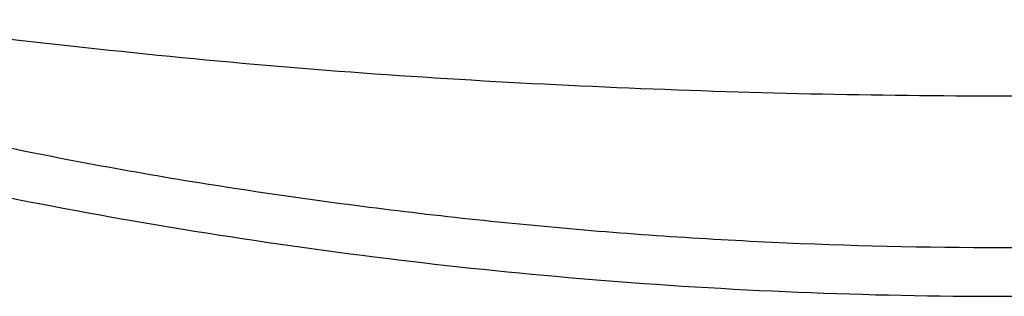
# Model space of a CAD drawing. Header units: millimetres. Extents: x -0.387 to 0.594, y -0.166 to 0.447.
# Tile 28 of 109: x 0.023 to 0.063, y 0.084 to 0.095. Entities that reach past the tile are written whole.
import ezdxf

# ---------------------------------------------------------------- set-up
doc = ezdxf.new("R2010")
doc.units = ezdxf.units.MM
doc.layers.add('FORMAT', color=7, linetype='Continuous')

msp = doc.modelspace()

# ---------------------------------------------------------------- linework, layer by layer
at = {"layer": 'FORMAT', "color": 7, "linetype": 'Continuous', "lineweight": 25}
for points, knots in [([(0.015677, 0.094959), (0.020921, 0.094333), (0.031411, 0.093082), (0.04723, 0.092082), (0.063073, 0.091722), (0.078916, 0.092082), (0.094735, 0.093082), (0.105224, 0.094333), (0.110469, 0.094959)], [0, 0, 0, 0, 0.1666588, 0.3333377, 0.5, 0.6666577, 0.8333388, 1, 1, 1, 1]), ([(0.109758, 0.090984), (0.105936, 0.090166), (0.098342, 0.08854), (0.086661, 0.086883), (0.074884, 0.085848), (0.063808, 0.085531), (0.05355, 0.085772), (0.044126, 0.08643), (0.034784, 0.087521), (0.025511, 0.089001), (0.019442, 0.09032), (0.016388, 0.090984)], [0, 0, 0, 0, 0.1258867, 0.2501161, 0.3757337, 0.5006952, 0.600242, 0.7001092, 0.799835, 0.899272, 1, 1, 1, 1]), ([(0.015162, 0.089247), (0.017684, 0.088682), (0.022736, 0.087549), (0.030464, 0.086185), (0.038301, 0.085082), (0.046374, 0.084264), (0.054651, 0.083753), (0.063762, 0.083567), (0.07181, 0.083773), (0.078769, 0.084216), (0.083998, 0.084683), (0.08923, 0.085284), (0.094451, 0.086017), (0.099654, 0.086883), (0.10518, 0.087934), (0.108933, 0.088783), (0.110984, 0.089247)], [0, 0, 0, 0, 0.081231, 0.162648, 0.244665, 0.326898, 0.413474, 0.500321, 0.607423, 0.661207, 0.715378, 0.769613, 0.824234, 0.879041, 0.933909, 1, 1, 1, 1])]:
    msp.add_open_spline(points, degree=3, knots=knots, dxfattribs=at)

doc.saveas('drawing.dxf')
